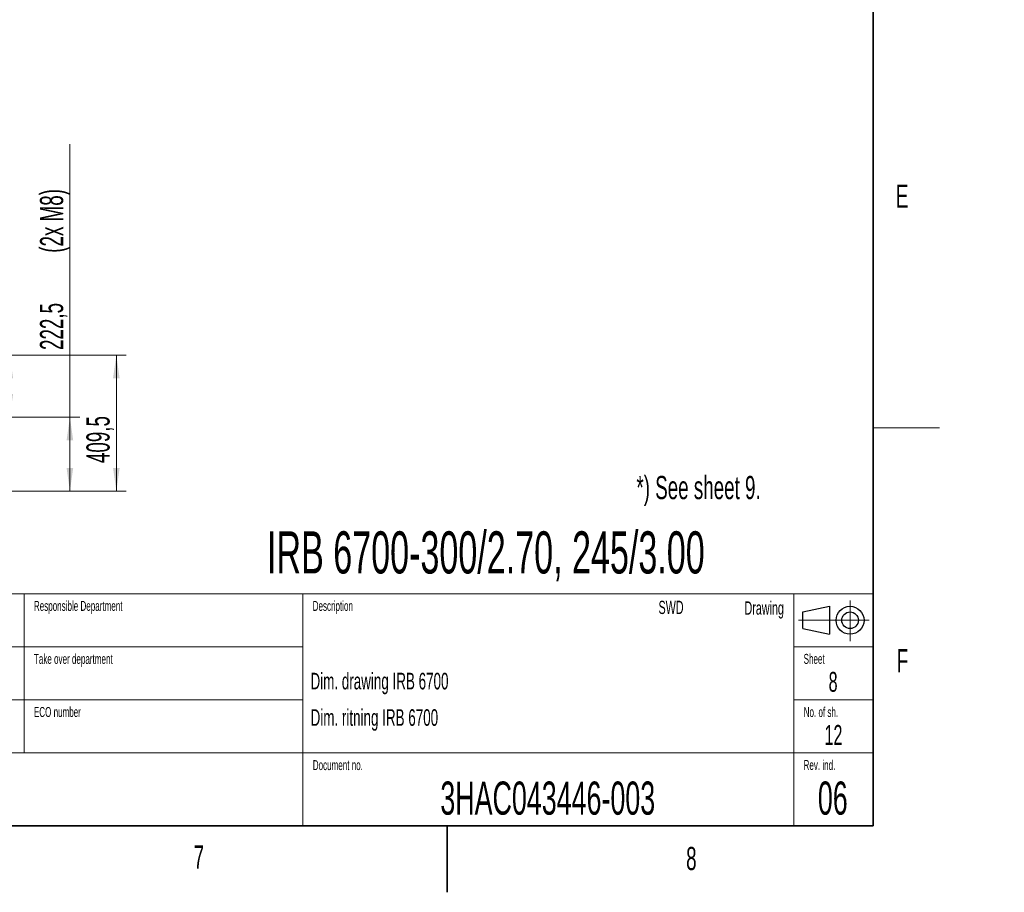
# Model space of a CAD drawing. Header units: millimetres. Extents: x 0 to 12115, y 0 to 8400.
# Tile 97 of 124: x 9147 to 12115, y 0 to 2630. Entities that reach past the tile are written whole.
import ezdxf

# ---------------------------------------------------------------- set-up
doc = ezdxf.new("R2010")
doc.units = ezdxf.units.MM
doc.header["$LTSCALE"] = 20
doc.linetypes.add('CENTERX2', pattern=[20.32, 12.7, -2.54, 2.54, -2.54])
doc.layers.add('SVART_TEXT', color=7, linetype='Continuous')
doc.styles.add('SLDTEXTSTYLE0', font='TXT', dxfattribs={"width": 0.605})
doc.dimstyles.new('SLDDIMSTYLE0', dxfattribs={"dimtxt": 70, "dimasz": 70, "dimexe": 0, "dimexo": 0.0625, "dimgap": 17.5, "dimtad": 1, "dimdec": 1, "dimrnd": 1e-09, "dimzin": 12, "dimdsep": 46, "dimtxsty": 'SLDTEXTSTYLE0', "dimsah": 1, "dimcen": 0.09, "dimadec": 0, "dimazin": 3, "dimtfac": 1, "dimtofl": 0, "dimtmove": 0, "dimatfit": 3, "dimfxl": 1, "dimfrac": 2, "dimtolj": 1, "dimtzin": 12, "dimarcsym": 0})

# ---------------------------------------------------------------- blocks, each defined once
blk = doc.blocks.new('_D_78')
at = {"color": 7, "linetype": 'Continuous', "lineweight": 0}
for p, q in [((9298.1, 1431.9), (9298.1, 2254.6)), ((6999.6, 1431.9), (9328.1, 1431.9)), ((9298.1, 1431.9), (9298.1, 1209.4)), ((8474.1, 1209.4), (9328.1, 1209.4))]:
    blk.add_line(p, q, dxfattribs=at)
at = {"color": 7, "linetype": 'Continuous', "lineweight": 18}
for points in [[(9298.1, 1431.9), (9288.1, 1361.9), (9308.1, 1361.9)], [(9298.1, 1209.4), (9308.1, 1279.4), (9288.1, 1279.4)]]:
    blk.add_solid(points, dxfattribs=at)
at = {"color": 7, "linetype": 'Continuous', "lineweight": 18, "char_height": 70, "attachment_point": 1, "rotation": 90, "style": 'SLDTEXTSTYLE0'}
for s, insert in [('(2x M8)', (9207.8, 1927.8)), ('222,5', (9207.8, 1634.6))]:
    blk.add_mtext(s, dxfattribs=dict(at, insert=insert))
blk = doc.blocks.new('_D_79')
at = {"color": 7, "linetype": 'Continuous', "lineweight": 0}
for p, q in [((9116.9, 1618.9), (9116.9, 2177.4)), ((8490.1, 1618.9), (9146.9, 1618.9)), ((9116.9, 1431.9), (9116.9, 1618.9)), ((6999.6, 1431.9), (9146.9, 1431.9))]:
    blk.add_line(p, q, dxfattribs=at)
at = {"color": 7, "linetype": 'Continuous', "lineweight": 18}
for points in [[(9116.9, 1618.9), (9106.9, 1548.9), (9126.9, 1548.9)], [(9116.9, 1431.9), (9126.9, 1501.9), (9106.9, 1501.9)]]:
    blk.add_solid(points, dxfattribs=at)
at = {"color": 7, "linetype": 'Continuous', "lineweight": 18, "char_height": 70, "attachment_point": 1, "rotation": 90, "style": 'SLDTEXTSTYLE0'}
for s, insert in [('(2x M8)', (9026.6, 1850.6)), ('187', (9026.6, 1637.6))]:
    blk.add_mtext(s, dxfattribs=dict(at, insert=insert))
blk = doc.blocks.new('_D_80')
at = {"color": 7, "linetype": 'Continuous', "lineweight": 0}
for p, q in [((8490.1, 1618.9), (9468.1, 1618.9)), ((9438.1, 1618.9), (9438.1, 1209.4)), ((8474.1, 1209.4), (9468.1, 1209.4))]:
    blk.add_line(p, q, dxfattribs=at)
at = {"color": 7, "linetype": 'Continuous', "lineweight": 18}
for points in [[(9438.1, 1618.9), (9428.1, 1548.9), (9448.1, 1548.9)], [(9438.1, 1209.4), (9448.1, 1279.4), (9428.1, 1279.4)]]:
    blk.add_solid(points, dxfattribs=at)
at = {"color": 7, "linetype": 'Continuous', "lineweight": 18, "insert": (9347.8, 1293.8), "char_height": 70, "attachment_point": 1, "rotation": 90, "style": 'SLDTEXTSTYLE0'}
blk.add_mtext('409,5', dxfattribs=at)

msp = doc.modelspace()

# ---------------------------------------------------------------- linework, layer by layer
at = {"color": 7, "linetype": 'Continuous', "lineweight": 35}
for p, q in [((11720, 8200), (11720, 200)), ((400, 200), (11720, 200)), ((10435, 200), (10435, 0))]:
    msp.add_line(p, q, dxfattribs=at)
at = {"color": 7, "linetype": 'Continuous', "lineweight": 18}
for p, q in [((11720, 1400), (11920, 1400)), ((8060, 900), (11720, 900)), ((9160, 900), (9160, 420)), ((10000, 900), (10000, 200)), ((11480, 900), (11480, 200)), ((8060, 740), (10000, 740)), ((11480, 740), (11720, 740)), ((8060, 580), (10000, 580)), ((11480, 580), (11720, 580)), ((8060, 420), (11720, 420))]:
    msp.add_line(p, q, dxfattribs=at)
at = {"color": 7, "linetype": 'Continuous', "lineweight": 25}
for p, q in [((11508, 845), (11588, 862)), ((11588, 862), (11588, 778)), ((11508, 795), (11508, 845)), ((11508, 795), (11588, 778))]:
    msp.add_line(p, q, dxfattribs=at)
at = {"color": 7, "linetype": 'CENTERX2', "lineweight": 18}
for p, q in [((11650, 880.033625), (11650, 756.876638)), ((11494.590902, 820), (11707.923852, 820))]:
    msp.add_line(p, q, dxfattribs=at)
at = {"color": 7, "linetype": 'Continuous', "lineweight": 25}
for radius in [42, 25]:
    msp.add_circle((11650, 820), radius, dxfattribs=at)

# ---------------------------------------------------------------- texts
at = {"color": 7, "linetype": 'Continuous', "lineweight": 0, "style": 'SLDTEXTSTYLE0'}
for s, insert, char_height, attachment_point in [('E', (11788.078846, 2133.329916), 70, 1), ('Responsible Department', (9189.625529, 878.248629), 30, 1), ('Description', (10030.005995, 878.222771), 30, 1), ('SWD', (11148.083624, 878.829682), 40, 3), ('Drawing', (11450.49998, 876.824574), 40, 3), ('Take over department', (9189.604308, 718.561101), 30, 1), ('Sheet', (11509.978769, 718.609807), 30, 1), ('F', (11790.625204, 733.427455), 70, 1), ('Dim. drawing IRB 6700', (10023.45607, 661.637288), 50, 1), ('8', (11598.833975, 664.376174), 60, 2), ('ECO number', (9189.604308, 558.4979), 30, 1), ('Dim. ritning IRB 6700', (10023.722365, 551.793491), 50, 1), ('No. of sh.', (11510.167899, 558.306524), 30, 1), ('12', (11599.931372, 504.355507), 60, 2), ('Document no.', (10030.263517, 398.35014), 30, 1), ('Rev. ind.', (11509.848162, 398.603066), 30, 1), ('3HAC043446-003', (10738.650039, 333.915657), 100, 2), ('06', (11597.92326, 334.009166), 100, 2), ('7', (9671.037842, 141.097778), 70, 1), ('8', (11155.788637, 136.992113), 70, 1)]:
    msp.add_mtext(s, dxfattribs=dict(at, insert=insert, char_height=char_height, attachment_point=attachment_point))
at = {"layer": 'SVART_TEXT', "attachment_point": 1, "style": 'SLDTEXTSTYLE0'}
for s, insert, char_height in [('*) See sheet 9.', (11005.925789, 1254.9932), 70), ('IRB 6700-300/2.70, 245/3.00', (9892.213253, 1087.980811), 127)]:
    msp.add_mtext(s, dxfattribs=dict(at, insert=insert, char_height=char_height))

# ---------------------------------------------------------------- dimensions: what is measured, and where the dimension line sits
at = {"color": 7, "linetype": 'Continuous', "lineweight": 18}
for base, p2, picture, middle in [((9298.061545, 1209.40888), (8470.061545, 1209.40888), '_D_78', (9298.061545, 1944.619756)), ((9116.868105, 1618.90888), (8486.061545, 1618.90888), '_D_79', (9116.868105, 1907.533935))]:
    dim = msp.add_linear_dim(base=base, p1=(6995.561545, 1431.90888), p2=p2, angle=90, text='<>  (2x M8)', dimstyle='SLDDIMSTYLE0', dxfattribs=at)
    dim.commit()
    dim.dimension.update_dxf_attribs({"geometry": picture, "text_midpoint": middle, "dimtype": 160})
dim = msp.add_linear_dim(base=(9438.061545, 1209.40888), p1=(8486.061545, 1618.90888), p2=(8470.061545, 1209.40888), angle=90, dimstyle='SLDDIMSTYLE0', dxfattribs=at)
dim.commit()
dim.dimension.update_dxf_attribs({"geometry": '_D_80', "text_midpoint": (9438.061545, 1414.15888), "dimtype": 160})

doc.saveas('drawing.dxf')
